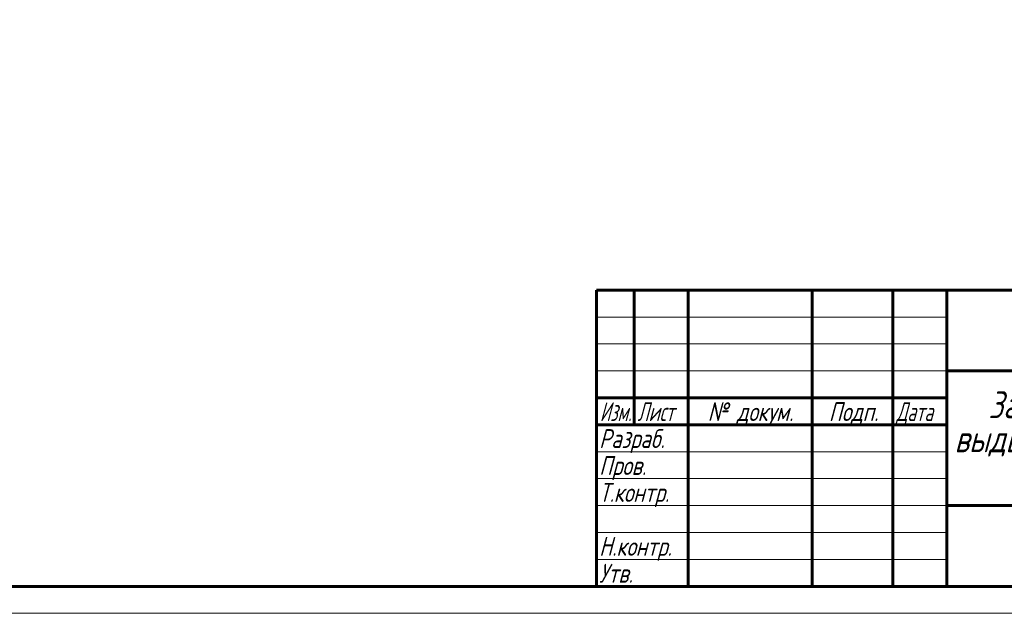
# Model space of a CAD drawing. Header units: millimetres. Extents: x 0 to 594, y 0 to 420.
# Tile 10 of 17: x 297 to 480, y 0 to 110. Entities that reach past the tile are written whole.
import ezdxf

# ---------------------------------------------------------------- set-up
doc = ezdxf.new("R2010")
doc.units = ezdxf.units.MM
doc.linetypes.add('K5LT_BASIC', pattern=[0])
doc.linetypes.add('K5LT_THIN', pattern=[0])
doc.layers.add('Системный слой', color=7, linetype='Continuous')
doc.layers.add('Системный слой (1)', color=7, linetype='Continuous', true_color=0x6c6c6c)
doc.styles.add('KDIMTEXTSTYLE', font='txt', dxfattribs={"width": 0.96, "oblique": 15, "height": 5})
doc.styles.add('KTEXTSTYLE', font='txt', dxfattribs={"width": 0.96, "height": 5})
doc.dimstyles.new('KDIMSTYLE (0.40)', dxfattribs={"dimtxt": 5, "dimasz": 1, "dimexe": 2, "dimexo": 0, "dimgap": 1, "dimtad": 1, "dimlfac": 2.5, "dimtxsty": 'KDIMTEXTSTYLE', "dimsah": 1, "dimcen": 0, "dimdle": 1, "dimadec": 0, "dimazin": 0, "dimtfac": 0.667, "dimtmove": 0, "dimatfit": 3, "dimfxl": 1, "dimtvp": 1, "dimtolj": 1, "dimtzin": 0, "dimarcsym": 0})

# ---------------------------------------------------------------- blocks, each defined once
blk = doc.blocks.new('D15')
at = {"layer": 'Системный слой (1)'}
for points in [[(463.77, 202.01), (467.29, 205.62), (462.96, 203.04), (463.76, 202.83)], [(379.38, 136.22), (383.72, 138.8), (382.91, 139.01), (382.9, 139.83)]]:
    blk.add_hatch(color=7, dxfattribs=at).paths.add_polyline_path(points)
at = {"layer": 'Системный слой (1)', "color": 7, "linetype": 'K5LT_THIN', "lineweight": 18, "true_color": 0xffffff}
for p, q in [((467.29, 205.62), (486.98, 221.17)), ((486.98, 221.17), (505.63, 221.17)), ((379.38, 136.22), (467.29, 205.62)), ((462.96, 203.04), (467.29, 205.62)), ((467.29, 205.62), (463.77, 202.01)), ((463.76, 202.83), (462.96, 203.04)), ((463.77, 202.01), (463.76, 202.83)), ((379.38, 136.22), (382.9, 139.83)), ((382.9, 139.83), (382.91, 139.01)), ((382.91, 139.01), (383.72, 138.8)), ((383.72, 138.8), (379.38, 136.22))]:
    blk.add_line(p, q, dxfattribs=at)
blk.add_wipeout([(488.98, 222.17), (488.98, 229.55), (503.05, 229.55), (503.05, 222.17)]).dxf.layer = 'Системный слой (1)'
at = {"layer": 'Системный слой (1)', "color": 7, "char_height": 5, "attachment_point": 1, "style": 'KTEXTSTYLE'}
for s, insert in [('\\fArial|b0|c204|p34;\\H5.0;\\W1.000;\\Q15;\\fGOST Type AU|b0|i0|c204|p34;\\Q15;\\W0.960;⌀', (488.98, 228.76)), ('\\fArial|b0|c204|p34;\\H5.0;\\W1.000;\\Q15;\\fGOST Type AU|b0|i0|c204|p34;\\Q15;\\W0.960;280', (492.29, 228.76))]:
    blk.add_mtext(s, dxfattribs=dict(at, insert=insert))
blk = doc.blocks.new('KDIMARROW_01')
at = {"layer": 'Системный слой'}
blk.add_hatch(color=0, dxfattribs=at).paths.add_polyline_path([(-5, -0.66), (0, 0), (-5, 0.66), (-4.5, 0)])
at = {"layer": 'Системный слой', "color": 0, "linetype": 'K5LT_THIN', "lineweight": 18}
for p, q in [((-4.5, 0), (-5, 0.66)), ((-5, 0.66), (0, 0)), ((0, 0), (-5, -0.66)), ((-5, -0.66), (-4.5, 0))]:
    blk.add_line(p, q, dxfattribs=at)
at = {"layer": 'Системный слой (1)', "color": 0, "linetype": 'K5LT_THIN', "lineweight": 18}
blk.add_line((423.34, 170.92), (422.94, 170.92), dxfattribs=at)
blk = doc.blocks.new('D17')
at = {"layer": 'Системный слой (1)'}
for points in [[(401.23, 201.09), (397.68, 204.67), (400.18, 200.3), (400.4, 201.09)], [(448.99, 137.17), (446.49, 141.54), (446.27, 140.75), (445.44, 140.75)]]:
    blk.add_hatch(color=7, dxfattribs=at).paths.add_polyline_path(points)
at = {"layer": 'Системный слой (1)', "color": 7, "linetype": 'K5LT_THIN', "lineweight": 18, "true_color": 0xffffff}
for p, q in [((397.68, 204.67), (401.23, 201.09)), ((400.18, 200.3), (397.68, 204.67)), ((397.68, 204.67), (448.99, 137.17)), ((400.4, 201.09), (400.18, 200.3)), ((401.23, 201.09), (400.4, 201.09)), ((448.99, 137.17), (445.44, 140.75)), ((445.44, 140.75), (446.27, 140.75)), ((446.27, 140.75), (446.49, 141.54)), ((446.49, 141.54), (448.99, 137.17)), ((448.99, 137.17), (467.68, 112.58)), ((467.68, 112.58), (485.28, 112.58))]:
    blk.add_line(p, q, dxfattribs=at)
blk.add_wipeout([(469.68, 113.58), (469.68, 120.96), (482.73, 120.96), (482.73, 113.58)]).dxf.layer = 'Системный слой (1)'
at = {"layer": 'Системный слой (1)', "color": 7, "char_height": 5, "attachment_point": 1, "style": 'KTEXTSTYLE'}
for s, insert in [('\\fArial|b0|c204|p34;\\H5.0;\\W1.000;\\Q15;\\fGOST Type AU|b0|i0|c204|p34;\\Q15;\\W0.960;⌀', (469.68, 120.17)), ('\\fArial|b0|c204|p34;\\H5.0;\\W1.000;\\Q15;\\fGOST Type AU|b0|i0|c204|p34;\\Q15;\\W0.960;212', (472.99, 120.17))]:
    blk.add_mtext(s, dxfattribs=dict(at, insert=insert))
blk = doc.blocks.new('U88')
at = {"color": 143, "linetype": 'K5LT_BASIC', "lineweight": 60, "true_color": 0x33acca}
for p, q in [((404, 60), (589, 60)), ((404, 5), (404, 60)), ((411, 35), (411, 60)), ((421, 5), (421, 60)), ((444, 5), (444, 60)), ((459, 5), (459, 60)), ((469, 5), (469, 60)), ((469, 45), (589, 45)), ((404, 40), (469, 40)), ((404, 35), (469, 35)), ((469, 20), (539, 20)), ((589, 5), (20, 5))]:
    blk.add_line(p, q, dxfattribs=at)
at = {"color": 7, "linetype": 'K5LT_THIN', "lineweight": 18, "true_color": 0xffffff}
for p, q in [((404, 55), (469, 55)), ((404, 50), (469, 50)), ((404, 45), (469, 45)), ((404, 30), (469, 30)), ((404, 25), (469, 25)), ((404, 20), (469, 20)), ((404, 15), (469, 15)), ((404, 10), (469, 10)), ((594, 0), (0, 0))]:
    blk.add_line(p, q, dxfattribs=at)
at = {"color": 7, "attachment_point": 1, "style": 'KTEXTSTYLE'}
for s, insert, char_height in [('\\fArial|b0|c204|p34;\\H5.0;\\W1.000;\\Q15;\\fGOST Type AU|b0|i0|c204|p34;\\Q15;\\W0.960;Задвижка клиновая с', (476.7, 41.21), 5), ('\\fArial|b0|c204|p34;\\H5.0;\\W1.000;\\Q15;\\fGOST Type AU|b0|i0|c204|p34;\\Q15;\\W0.786;\\H3.50;Изм.', (404.62, 39.18), 3.5), ('\\fArial|b0|c204|p34;\\H5.0;\\W1.000;\\Q15;\\fGOST Type AU|b0|i0|c204|p34;\\Q15;\\W0.800;\\H3.50;Лист', (411.61, 39.18), 3.5), ('\\fArial|b0|c204|p34;\\H5.0;\\W1.000;\\Q15;\\fGOST Type AU|b0|i0|c204|p34;\\Q15;\\W0.960;\\H3.50;№ докум.', (424.63, 39.18), 3.5), ('\\fArial|b0|c204|p34;\\H5.0;\\W1.000;\\Q15;\\fGOST Type AU|b0|i0|c204|p34;\\Q15;\\W0.960;\\H3.50;Подп.', (447.1, 39.18), 3.5), ('\\fArial|b0|c204|p34;\\H5.0;\\W1.000;\\Q15;\\fGOST Type AU|b0|i0|c204|p34;\\Q15;\\W0.800;\\H3.50;Дата', (459.61, 39.18), 3.5), ('\\fArial|b0|c204|p34;\\H5.0;\\W1.000;\\Q15;\\fGOST Type AU|b0|i0|c204|p34;\\Q15;\\W0.960;выдвижным штоком Ду150', (470.41, 34.9), 5), ('\\fArial|b0|c204|p34;\\H5.0;\\W1.000;\\Q15;\\fGOST Type AU|b0|i0|c204|p34;\\Q15;\\W0.960;\\H3.50;Разраб.', (404.5, 34.18), 3.5), ('\\fArial|b0|c204|p34;\\H5.0;\\W1.000;\\Q15;\\fGOST Type AU|b0|i0|c204|p34;\\Q15;\\W0.960;\\H3.50;Пров.', (404.5, 29.18), 3.5), ('\\fArial|b0|c204|p34;\\H5.0;\\W1.000;\\Q15;\\fGOST Type AU|b0|i0|c204|p34;\\Q15;\\W0.960;\\H3.50;Т.контр.', (404.5, 24.18), 3.5), ('\\fArial|b0|c204|p34;\\H5.0;\\W1.000;\\Q15;\\fGOST Type AU|b0|i0|c204|p34;\\Q15;\\W0.960;\\H3.50;Н.контр.', (404.5, 14.18), 3.5), ('\\fArial|b0|c204|p34;\\H5.0;\\W1.000;\\Q15;\\fGOST Type AU|b0|i0|c204|p34;\\Q15;\\W0.960;\\H3.50;Утв.', (404.5, 9.18), 3.5)]:
    blk.add_mtext(s, dxfattribs=dict(at, insert=insert, char_height=char_height))

msp = doc.modelspace()

# ---------------------------------------------------------------- dimensions: what is measured, and where the dimension line sits
at = {"layer": 'Системный слой (1)', "color": 7}
dim = msp.add_diameter_dim_2p(p1=(313.455, 84.1657), p2=(533.2154, 257.6747), dimstyle='KDIMSTYLE (0.40)', override={"dimtih": 1, "dimtoh": 1, "dimpost": '\\fGOST Type AU|b0|c204|p34;\\H5.0;\\W0.960;\\Q15;<>', "dimblk1": 'KDIMARROW_01', "dimblk2": 'KDIMARROW_01', "dimclrt": 7, "dimtol": 1, "dimtp": 0, "dimtm": 0, "dimtdec": 5, "dimtmove": 1, "dimatfit": 2, "dimtolj": 1}, dxfattribs=at)
dim.commit()
dim.dimension.update_dxf_attribs({"geometry": 'D15', "text_midpoint": (488.9814, 221.1712), "dimtype": 163})

# ---------------------------------------------------------------- next in the draw order: dimensions: what is measured, and where the dimension line sits
dim = msp.add_diameter_dim_2p(p1=(359.1876, 255.3067), p2=(487.4829, 86.5337), dimstyle='KDIMSTYLE (0.40)', override={"dimtih": 1, "dimtoh": 1, "dimpost": '\\fGOST Type AU|b0|c204|p34;\\H5.0;\\W0.960;\\Q15;<>', "dimblk1": 'KDIMARROW_01', "dimblk2": 'KDIMARROW_01', "dimclrt": 7, "dimtol": 1, "dimtp": 0, "dimtm": 0, "dimtdec": 5, "dimtmove": 1, "dimatfit": 2, "dimtolj": 1}, dxfattribs=at)
dim.commit()
dim.dimension.update_dxf_attribs({"geometry": 'D17', "text_midpoint": (469.6814, 112.5826), "dimtype": 163})

# ---------------------------------------------------------------- next in the draw order: block references
msp.add_blockref('U88', (0, 0))

doc.saveas('drawing.dxf')
